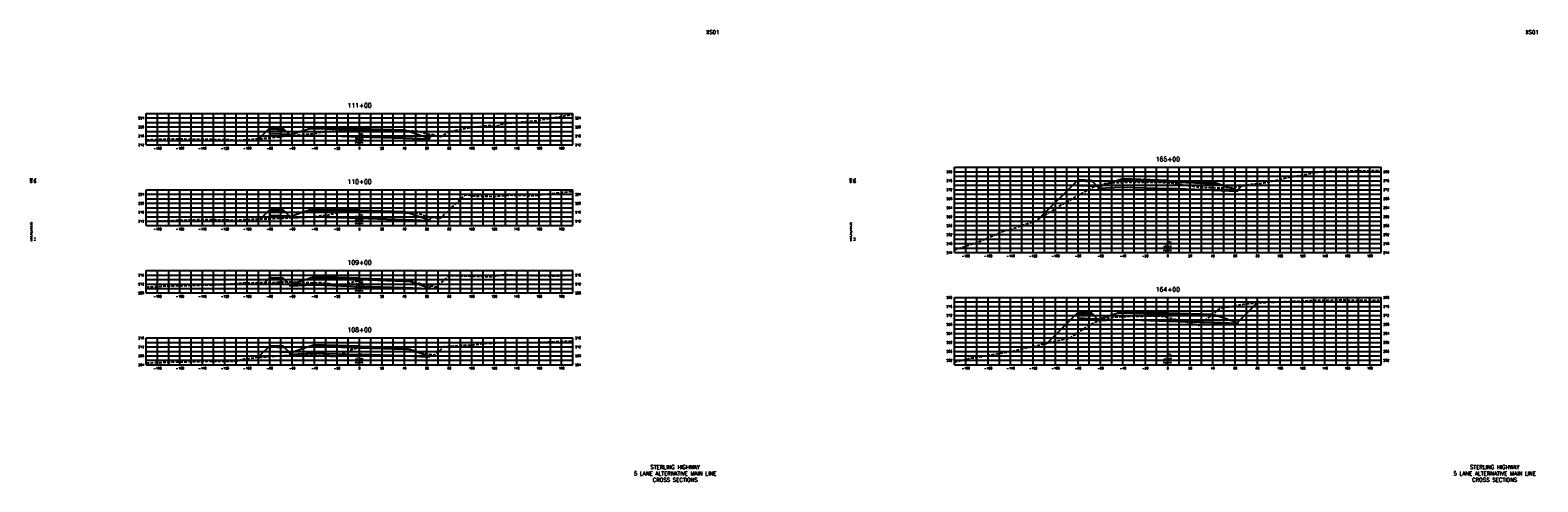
# Model space of a CAD drawing. Extents: x 37 to 10140, y -1968 to 9206.
# Tile 71 of 105: x 1497 to 2840, y 7816 to 8218. Entities that reach past the tile are written whole.
import ezdxf
from ezdxf.enums import TextEntityAlignment as Align

# ---------------------------------------------------------------- set-up
doc = ezdxf.new("R2010")
doc.units = 0
doc.header["$LTSCALE"] = 20
doc.header["$MEASUREMENT"] = 0
doc.linetypes.add('HIDDEN_050%', pattern=[0.1875, 0.125, -0.0625])
for name, color, linetype in [('S-AT-TXT175', 6, 'Continuous'), ('S-AT-TXT80', 1, 'Continuous'), ('XDATUM', 3, 'Continuous'), ('XEG', 1, 'HIDDEN_050%'), ('XFG', 2, 'Continuous'), ('XGRID', 251, 'Continuous'), ('XGRIDT', 2, 'Continuous'), ('XREF-BORDER', 7, 'Continuous')]:
    doc.layers.add(name, color=color, linetype=linetype)
doc.styles.add('L100', font='simplex.shx', dxfattribs={"height": 2})
doc.styles.add('L175', font='ROMANSM.shx', dxfattribs={"height": 3.5})
doc.styles.add('L80', font='ROMANSM.shx', dxfattribs={"height": 1.6})

# ---------------------------------------------------------------- blocks, each defined once
blk = doc.blocks.new('03025_00_att1')
at = {"layer": 'S-AT-TXT175', "style": 'L175'}
for tag, p in [('NUM', (32.402, 20.822)), ('LINE1', (30.64, 1.444)), ('LINE2', (30.64, 1.161)), ('LINE3', (30.64, 0.877))]:
    blk.add_attdef(tag, text='', height=0.175, dxfattribs=at).set_placement(p, align=Align.CENTER)
at = {"layer": 'S-AT-TXT80', "style": 'L80'}
for tag, p in [('DESIGNED', (2.094, 14.201)), ('CHECKED', (2.265, 14.201)), ('DRAFTED', (2.436, 14.201)), ('PCTB', (2.094, 11.605)), ('PSCALE', (2.265, 11.605)), ('PVIEW', (2.436, 11.605))]:
    blk.add_attdef(tag, p, '', height=0.08, rotation=90, dxfattribs=at)

msp = doc.modelspace()

# ---------------------------------------------------------------- linework, layer by layer
at = {"layer": 'XDATUM', "flags": 128}
for points in [[(1700.4, 8121.5), (1710, 8131.1), (1710, 8126.1), (1727.2, 8125.4), (1728, 8124.6), (1728, 8123.7), (1750, 8124.6), (1790, 8123.3), (1830, 8122), (1852, 8121.1), (1852, 8122), (1855.1, 8125.1)], [(2395.5, 8050.3), (2430, 8084.8), (2430, 8079.8), (2447.2, 8079.1), (2448, 8078.3), (2448, 8077.4), (2470, 8078.3), (2510, 8077), (2550, 8075.7), (2572, 8074.8), (2572, 8075.7), (2575.5, 8079.3)], [(1701.6, 8049.9), (1710, 8058.4), (1710, 8053.4), (1727.2, 8052.7), (1728, 8051.9), (1728, 8051), (1750, 8051.9), (1790, 8050.6), (1830, 8049.3), (1852, 8048.4), (1852, 8049.3), (1854.3, 8051.6)], [(1705.7, 7993.3), (1710, 7997.7), (1710, 7992.7), (1727.2, 7992), (1728, 7991.2), (1728, 7990.3), (1750, 7991.2), (1790, 7989.9), (1830, 7988.6), (1852, 7987.7), (1852, 7988.6), (1853.7, 7990.3)], [(2402.7, 7939.5), (2430, 7966.8), (2430, 7961.8), (2447.2, 7961.1), (2448, 7960.3), (2448, 7959.4), (2470, 7960.3), (2510, 7959), (2550, 7957.7), (2572, 7956.8), (2572, 7957.7), (2589.5, 7975.3)], [(1699.8, 7926.8), (1710, 7937), (1710, 7932), (1727.2, 7931.3), (1728, 7930.5), (1728, 7929.6), (1750, 7930.5), (1790, 7929.2), (1830, 7927.9), (1852, 7927), (1852, 7927.9), (1853.4, 7929.4)]]:
    msp.add_lwpolyline(points, dxfattribs=at)
at = {"layer": 'XEG', "flags": 128}
for points in [[(1600, 8120.5), (1614.5, 8121.2), (1623.7, 8121.3), (1651.7, 8121.1), (1675.1, 8120.7), (1681.6, 8120), (1707.4, 8122.1), (1715.2, 8123), (1718.8, 8123.3), (1734.3, 8124.8), (1741.1, 8125.5), (1746.6, 8125.8), (1752.8, 8126.8), (1760.9, 8128), (1766.4, 8128.5), (1780, 8129.4), (1784, 8129.6), (1789.1, 8129.7), (1790, 8129.7), (1798.1, 8129.8), (1802.8, 8129.7), (1809, 8129.5), (1814, 8129.4), (1821.4, 8129.1), (1828.9, 8128.8), (1833.7, 8128.6), (1838.3, 8128.4), (1841.3, 8128.2), (1842.6, 8128), (1844.4, 8127.6), (1849.5, 8126), (1855.5, 8125.1), (1858.4, 8124.1), (1862.2, 8123.4), (1869.6, 8127.8), (1870.3, 8128.1), (1871.5, 8128.1), (1889.1, 8131.6), (1904.7, 8133.2), (1913.8, 8133.1), (1915.8, 8134), (1920.3, 8135.1), (1946.5, 8137.5), (1969.8, 8141.4), (1980, 8143.1)], [(2320, 8022.6), (2340.2, 8028.9), (2362.7, 8038.9), (2369.8, 8040.7), (2389.9, 8047.5), (2393, 8048.8), (2417.7, 8064), (2417.9, 8064.1), (2426.4, 8068.9), (2442.5, 8078), (2443.1, 8078.3), (2453.3, 8081.6), (2453.7, 8081.7), (2457.5, 8082.2), (2457.5, 8082.2), (2458, 8082.2), (2477.3, 8082.8), (2493.2, 8082.8), (2504.2, 8082.6), (2508, 8082.5), (2508.9, 8082.5), (2510, 8082.4), (2511.4, 8082.3), (2512.8, 8082.2), (2514.9, 8081.9), (2518.2, 8081.5), (2522.3, 8080.7), (2527.1, 8080), (2532.5, 8079.3), (2538.3, 8078.3), (2548.9, 8077.9), (2556.3, 8077.7), (2565.7, 8078), (2574.6, 8079.1), (2583.3, 8080.8), (2595.4, 8082.2), (2602.7, 8083.5), (2618.5, 8087.2), (2631.8, 8089.5), (2647.7, 8092.3), (2679.7, 8092.9), (2689.4, 8093), (2700, 8093.1)], [(1600, 8047.9), (1642.3, 8049.3), (1647.4, 8049.6), (1651.7, 8049.6), (1678.1, 8049), (1679.8, 8049), (1690.5, 8049.6), (1697.4, 8049.7), (1720.2, 8050.7), (1740.2, 8051.6), (1749.9, 8051.9), (1755.5, 8053), (1760.7, 8053.4), (1770.2, 8055.4), (1772.6, 8055.8), (1773.1, 8055.9), (1782.4, 8057.1), (1790, 8057.5), (1790.5, 8057.5), (1792.8, 8057.6), (1796.2, 8057.5), (1804.6, 8057.2), (1806.3, 8057.2), (1808.1, 8057.1), (1818.3, 8056.5), (1829.2, 8056.1), (1831, 8056.1), (1832.1, 8056), (1838.4, 8055.7), (1838.8, 8055.6), (1841.6, 8055.1), (1842.8, 8054.7), (1850.1, 8052.2), (1859.8, 8050.8), (1861.9, 8050.5), (1880.9, 8068.6), (1884.4, 8071.4), (1886, 8071.5), (1893.3, 8070.3), (1908.9, 8070.1), (1913.4, 8070.2), (1923.5, 8071.4), (1945, 8070.8), (1977.2, 8074.5), (1980, 8074.6)], [(1600, 7989.3), (1601.5, 7989.4), (1620.3, 7990.4), (1669.9, 7991.7), (1670, 7991.8), (1670.1, 7991.8), (1670.3, 7991.8), (1670.6, 7991.8), (1685.4, 7993), (1685.8, 7993), (1686.3, 7993), (1686.3, 7993), (1686.3, 7993), (1686.3, 7993), (1686.3, 7993), (1716, 7993.5), (1719.3, 7993.9), (1719.7, 7993.9), (1719.7, 7993.9), (1720.3, 7994), (1722.5, 7994.1), (1747.1, 7993.2), (1751, 7993.1), (1754.4, 7993.3), (1755.7, 7993.3), (1764.8, 7992.2), (1766.5, 7991.9), (1772.7, 7990.5), (1782.4, 7993.3), (1784.1, 7993.9), (1789.1, 7994.9), (1790, 7995.1), (1791, 7995.3), (1792.8, 7995.7), (1794.9, 7996.4), (1795.4, 7996.4), (1801.4, 7996.2), (1803.2, 7996.2), (1814.9, 7995.6), (1815.5, 7995.6), (1816.1, 7995.6), (1827.7, 7995.2), (1828.1, 7995.1), (1835.3, 7994.8), (1838.3, 7994.1), (1838.5, 7994.1), (1839.1, 7993.9), (1847.7, 7991.3), (1857.7, 7989.6), (1858.6, 7989.5), (1859.3, 7990.2), (1869.9, 7999.4), (1870.9, 7999.5), (1881.4, 7999.4), (1906.7, 7998.6), (1908.4, 7998.6), (1909.4, 7998.8), (1918.8, 8000.4), (1943.7, 7999.6), (1968.6, 7999.3), (1980, 8000.3)], [(2320, 7922.4), (2332.2, 7925.4), (2332.7, 7925.5), (2332.7, 7925.5), (2332.8, 7925.5), (2336, 7926.1), (2372.1, 7932.3), (2375, 7933), (2401.5, 7939.1), (2404.9, 7940.2), (2422.3, 7943.7), (2436.2, 7952.7), (2444.5, 7957.8), (2456.5, 7961.6), (2458.7, 7962.3), (2461.2, 7962.6), (2461.8, 7962.7), (2479.3, 7963.3), (2481.5, 7963.4), (2497.7, 7963.6), (2501.4, 7963.7), (2504.7, 7963.4), (2505.5, 7963.3), (2510, 7962.2), (2525.5, 7958.5), (2534.2, 7956.2), (2536.7, 7955.4), (2537.7, 7955.3), (2550.1, 7964.9), (2556.3, 7970.3), (2568.4, 7972.5), (2580, 7974.5), (2591.2, 7975.4), (2609.7, 7976.1), (2622.8, 7976.7), (2644, 7977.7), (2666.7, 7977.8), (2672.6, 7977.7), (2676.4, 7977.7), (2700, 7977.7)], [(1600, 7921.8), (1627.6, 7922.6), (1641.6, 7922.9), (1654.8, 7923.2), (1679.8, 7923.1), (1687.3, 7925.4), (1699.3, 7926.7), (1722, 7928.2), (1727.3, 7928.5), (1747.5, 7929.6), (1754.1, 7930), (1757.3, 7929.9), (1762.1, 7928.4), (1766.1, 7927.3), (1769.3, 7927.6), (1777.3, 7931.6), (1781.8, 7933.4), (1788.3, 7935.3), (1789, 7935.5), (1790, 7935.6), (1791.7, 7935.8), (1792, 7935.9), (1792.5, 7935.8), (1799.9, 7935.6), (1806.9, 7935.3), (1812.3, 7935.2), (1817.6, 7935), (1824.5, 7934.8), (1828.8, 7934.6), (1832.2, 7934.4), (1833.6, 7934.2), (1835.6, 7933.8), (1840.7, 7932.2), (1845.2, 7930.8), (1849.4, 7930), (1856.7, 7928.8), (1860.4, 7932), (1865.4, 7936.3), (1875.3, 7936.9), (1880, 7937.5), (1889.7, 7937.6), (1901.7, 7939.1), (1915.8, 7939.8), (1941.2, 7939.8), (1977.4, 7941.2), (1980, 7941.3)]]:
    msp.add_lwpolyline(points, dxfattribs=at)
at = {"layer": 'XFG', "flags": 128}
for points in [[(1710, 8131.1), (1710, 8131.1), (1700.4, 8121.5)], [(1710, 8131.1), (1710, 8130.1), (1723, 8129.5), (1722, 8130.6), (1721, 8130.6), (1721, 8130.3), (1711, 8130.7), (1711, 8131), (1710, 8131.1)], [(1710, 8130.1), (1710, 8126.1), (1727.2, 8125.4), (1723, 8129.5), (1710, 8130.1)], [(1711, 8131), (1711, 8130.7), (1721, 8130.3), (1721, 8130.6), (1711, 8131)], [(1790, 8129.3), (1750, 8130.6), (1745.4, 8130.4), (1728, 8124.6), (1728, 8123.7), (1750, 8124.6), (1790, 8123.3)], [(1790, 8129.6), (1750, 8130.9), (1750, 8131.9), (1745.4, 8130.4), (1750, 8130.6), (1790, 8129.3)], [(1790, 8130.6), (1750, 8131.9), (1750, 8131.6), (1790, 8130.3)], [(1790, 8130.3), (1750, 8131.6), (1750, 8130.9), (1790, 8129.6)], [(1790, 8130.6), (1830, 8129.4), (1830, 8129), (1790, 8130.3)], [(1790, 8130.3), (1830, 8129), (1830, 8128.4), (1790, 8129.6)], [(1790, 8129.6), (1830, 8128.4), (1830, 8129.4), (1834.6, 8127.8), (1830, 8128), (1790, 8129.3)], [(1790, 8129.3), (1830, 8128), (1834.6, 8127.8), (1852, 8122), (1852, 8121.1), (1830, 8122), (1790, 8123.3)], [(1728, 8124.6), (1727.2, 8125.4)], [(1852, 8122), (1852, 8122), (1855.1, 8125.1)], [(2510, 8083.3), (2470, 8084.6), (2470, 8085.6), (2465.4, 8084.1), (2470, 8084.3), (2510, 8083)], [(2510, 8084.3), (2470, 8085.6), (2470, 8085.3), (2510, 8084)], [(2510, 8084), (2470, 8085.3), (2470, 8084.6), (2510, 8083.3)], [(2430, 8084.8), (2430, 8084.8), (2395.5, 8050.3)], [(2430, 8084.8), (2430, 8083.8), (2443, 8083.3), (2442, 8084.3), (2441, 8084.3), (2441, 8084), (2431, 8084.4), (2431, 8084.7), (2430, 8084.8)], [(2430, 8083.8), (2430, 8079.8), (2447.2, 8079.1), (2443, 8083.3), (2430, 8083.8)], [(2431, 8084.7), (2431, 8084.4), (2441, 8084), (2441, 8084.3), (2431, 8084.7)], [(2448, 8078.3), (2447.2, 8079.1)], [(2510, 8083), (2470, 8084.3), (2465.4, 8084.1), (2448, 8078.3), (2448, 8077.4), (2470, 8078.3), (2510, 8077)], [(2510, 8084.3), (2550, 8083.1), (2550, 8082.7), (2510, 8084)], [(2510, 8084), (2550, 8082.7), (2550, 8082.1), (2510, 8083.3)], [(2510, 8083.3), (2550, 8082.1), (2550, 8083.1), (2554.6, 8081.5), (2550, 8081.7), (2510, 8083)], [(2510, 8083), (2550, 8081.7), (2554.6, 8081.5), (2572, 8075.7), (2572, 8074.8), (2550, 8075.7), (2510, 8077)], [(2572, 8075.7), (2572, 8075.7), (2575.5, 8079.3)], [(1710, 8058.4), (1710, 8058.4), (1701.6, 8049.9)], [(1710, 8058.4), (1710, 8057.4), (1723, 8056.8), (1722, 8057.9), (1721, 8057.9), (1721, 8057.6), (1711, 8058), (1711, 8058.3), (1710, 8058.4)], [(1711, 8058.3), (1711, 8058), (1721, 8057.6), (1721, 8057.9), (1711, 8058.3)], [(1790, 8056.9), (1750, 8058.2), (1750, 8059.2), (1745.4, 8057.7), (1750, 8057.9), (1790, 8056.6)], [(1790, 8057.9), (1750, 8059.2), (1750, 8058.9), (1790, 8057.6)], [(1790, 8057.6), (1750, 8058.9), (1750, 8058.2), (1790, 8056.9)], [(1710, 8057.4), (1710, 8053.4), (1727.2, 8052.7), (1723, 8056.8), (1710, 8057.4)], [(1728, 8051.9), (1727.2, 8052.7)], [(1790, 8056.6), (1750, 8057.9), (1745.4, 8057.7), (1728, 8051.9), (1728, 8051), (1750, 8051.9), (1790, 8050.6)], [(1790, 8057.9), (1830, 8056.7), (1830, 8056.3), (1790, 8057.6)], [(1790, 8057.6), (1830, 8056.3), (1830, 8055.7), (1790, 8056.9)], [(1790, 8056.9), (1830, 8055.7), (1830, 8056.7), (1834.6, 8055.1), (1830, 8055.3), (1790, 8056.6)], [(1790, 8056.6), (1830, 8055.3), (1834.6, 8055.1), (1852, 8049.3), (1852, 8048.4), (1830, 8049.3), (1790, 8050.6)], [(1852, 8049.3), (1852, 8049.3), (1854.3, 8051.6)], [(1710, 7997.7), (1710, 7997.7), (1705.7, 7993.3)], [(1710, 7997.7), (1710, 7996.7), (1723, 7996.1), (1722, 7997.2), (1721, 7997.2), (1721, 7996.9), (1711, 7997.3), (1711, 7997.6), (1710, 7997.7)], [(1710, 7996.7), (1710, 7992.7), (1727.2, 7992), (1723, 7996.1), (1710, 7996.7)], [(1711, 7997.6), (1711, 7997.3), (1721, 7996.9), (1721, 7997.2), (1711, 7997.6)], [(1728, 7991.2), (1727.2, 7992)], [(1790, 7995.9), (1750, 7997.2), (1745.4, 7997), (1728, 7991.2), (1728, 7990.3), (1750, 7991.2), (1790, 7989.9)], [(1790, 7996.2), (1750, 7997.5), (1750, 7998.5), (1745.4, 7997), (1750, 7997.2), (1790, 7995.9)], [(1790, 7997.2), (1750, 7998.5), (1750, 7998.2), (1790, 7996.9)], [(1790, 7996.9), (1750, 7998.2), (1750, 7997.5), (1790, 7996.2)], [(1790, 7997.2), (1830, 7996), (1830, 7995.6), (1790, 7996.9)], [(1790, 7996.9), (1830, 7995.6), (1830, 7995), (1790, 7996.2)], [(1790, 7996.2), (1830, 7995), (1830, 7996), (1834.6, 7994.4), (1830, 7994.6), (1790, 7995.9)], [(1790, 7995.9), (1830, 7994.6), (1834.6, 7994.4), (1852, 7988.6), (1852, 7987.7), (1830, 7988.6), (1790, 7989.9)], [(1852, 7988.6), (1852, 7988.6), (1853.7, 7990.3)], [(2430, 7966.8), (2430, 7966.8), (2402.7, 7939.5)], [(2430, 7966.8), (2430, 7965.8), (2443, 7965.3), (2442, 7966.3), (2441, 7966.3), (2441, 7966), (2431, 7966.4), (2431, 7966.7), (2430, 7966.8)], [(2430, 7965.8), (2430, 7961.8), (2447.2, 7961.1), (2443, 7965.3), (2430, 7965.8)], [(2431, 7966.7), (2431, 7966.4), (2441, 7966), (2441, 7966.3), (2431, 7966.7)], [(2510, 7965), (2470, 7966.3), (2465.4, 7966.1), (2448, 7960.3), (2448, 7959.4), (2470, 7960.3), (2510, 7959)], [(2510, 7965.3), (2470, 7966.6), (2470, 7967.6), (2465.4, 7966.1), (2470, 7966.3), (2510, 7965)], [(2510, 7966.3), (2470, 7967.6), (2470, 7967.3), (2510, 7966)], [(2510, 7966), (2470, 7967.3), (2470, 7966.6), (2510, 7965.3)], [(2510, 7966.3), (2550, 7965.1), (2550, 7964.7), (2510, 7966)], [(2510, 7966), (2550, 7964.7), (2550, 7964.1), (2510, 7965.3)], [(2510, 7965.3), (2550, 7964.1), (2550, 7965.1), (2554.6, 7963.5), (2550, 7963.7), (2510, 7965)], [(2510, 7965), (2550, 7963.7), (2554.6, 7963.5), (2572, 7957.7), (2572, 7956.8), (2550, 7957.7), (2510, 7959)], [(2572, 7957.7), (2572, 7957.7), (2589.5, 7975.3)], [(2448, 7960.3), (2447.2, 7961.1)], [(1790, 7935.5), (1750, 7936.8), (1750, 7937.8), (1745.4, 7936.3), (1750, 7936.5), (1790, 7935.2)], [(1790, 7936.5), (1750, 7937.8), (1750, 7937.5), (1790, 7936.2)], [(1790, 7936.2), (1750, 7937.5), (1750, 7936.8), (1790, 7935.5)], [(1710, 7937), (1710, 7937), (1699.8, 7926.8)], [(1710, 7937), (1710, 7936), (1723, 7935.4), (1722, 7936.5), (1721, 7936.5), (1721, 7936.2), (1711, 7936.6), (1711, 7936.9), (1710, 7937)], [(1710, 7936), (1710, 7932), (1727.2, 7931.3), (1723, 7935.4), (1710, 7936)], [(1711, 7936.9), (1711, 7936.6), (1721, 7936.2), (1721, 7936.5), (1711, 7936.9)], [(1728, 7930.5), (1727.2, 7931.3)], [(1790, 7935.2), (1750, 7936.5), (1745.4, 7936.3), (1728, 7930.5), (1728, 7929.6), (1750, 7930.5), (1790, 7929.2)], [(1790, 7936.5), (1830, 7935.3), (1830, 7934.9), (1790, 7936.2)], [(1790, 7936.2), (1830, 7934.9), (1830, 7934.3), (1790, 7935.5)], [(1790, 7935.5), (1830, 7934.3), (1830, 7935.3), (1834.6, 7933.7), (1830, 7933.9), (1790, 7935.2)], [(1790, 7935.2), (1830, 7933.9), (1834.6, 7933.7), (1852, 7927.9), (1852, 7927), (1830, 7927.9), (1790, 7929.2)], [(1852, 7927.9), (1852, 7927.9), (1853.4, 7929.4)]]:
    msp.add_lwpolyline(points, dxfattribs=at)
at = {"layer": 'XGRID'}
for p, q in [((1600, 8116), (1600, 8144)), ((1600, 8144), (1980, 8144)), ((1600, 8140), (1980, 8140)), ((1610, 8116), (1610, 8144)), ((1620, 8116), (1620, 8144)), ((1630, 8116), (1630, 8144)), ((1640, 8116), (1640, 8144)), ((1650, 8116), (1650, 8144)), ((1660, 8116), (1660, 8144)), ((1670, 8116), (1670, 8144)), ((1680, 8116), (1680, 8144)), ((1690, 8116), (1690, 8144)), ((1700, 8116), (1700, 8144)), ((1710, 8116), (1710, 8144)), ((1720, 8116), (1720, 8144)), ((1730, 8116), (1730, 8144)), ((1740, 8116), (1740, 8144)), ((1750, 8116), (1750, 8144)), ((1760, 8116), (1760, 8144)), ((1770, 8116), (1770, 8144)), ((1780, 8116), (1780, 8144)), ((1790, 8116), (1790, 8144)), ((1800, 8116), (1800, 8144)), ((1810, 8116), (1810, 8144)), ((1820, 8116), (1820, 8144)), ((1830, 8116), (1830, 8144)), ((1840, 8116), (1840, 8144)), ((1850, 8116), (1850, 8144)), ((1860, 8116), (1860, 8144)), ((1870, 8116), (1870, 8144)), ((1880, 8116), (1880, 8144)), ((1890, 8116), (1890, 8144)), ((1900, 8116), (1900, 8144)), ((1910, 8116), (1910, 8144)), ((1920, 8116), (1920, 8144)), ((1930, 8116), (1930, 8144)), ((1940, 8116), (1940, 8144)), ((1950, 8116), (1950, 8144)), ((1960, 8116), (1960, 8144)), ((1970, 8116), (1970, 8144)), ((1980, 8116), (1980, 8144)), ((1600, 8136), (1980, 8136)), ((1600, 8132), (1980, 8132)), ((1600, 8128), (1980, 8128)), ((1600, 8124), (1980, 8124)), ((1600, 8120), (1980, 8120)), ((1600, 8116), (1980, 8116)), ((2320, 8020), (2320, 8096)), ((2320, 8096), (2700, 8096)), ((2320, 8092), (2700, 8092)), ((2320, 8088), (2700, 8088)), ((2330, 8020), (2330, 8096)), ((2340, 8020), (2340, 8096)), ((2350, 8020), (2350, 8096)), ((2360, 8020), (2360, 8096)), ((2370, 8020), (2370, 8096)), ((2380, 8020), (2380, 8096)), ((2390, 8020), (2390, 8096)), ((2400, 8020), (2400, 8096)), ((2410, 8020), (2410, 8096)), ((2420, 8020), (2420, 8096)), ((2430, 8020), (2430, 8096)), ((2440, 8020), (2440, 8096)), ((2450, 8020), (2450, 8096)), ((2460, 8020), (2460, 8096)), ((2470, 8020), (2470, 8096)), ((2480, 8020), (2480, 8096)), ((2490, 8020), (2490, 8096)), ((2500, 8020), (2500, 8096)), ((2510, 8020), (2510, 8096)), ((2520, 8020), (2520, 8096)), ((2530, 8020), (2530, 8096)), ((2540, 8020), (2540, 8096)), ((2550, 8020), (2550, 8096)), ((2560, 8020), (2560, 8096)), ((2570, 8020), (2570, 8096)), ((2580, 8020), (2580, 8096)), ((2590, 8020), (2590, 8096)), ((2600, 8020), (2600, 8096)), ((2610, 8020), (2610, 8096)), ((2620, 8020), (2620, 8096)), ((2630, 8020), (2630, 8096)), ((2640, 8020), (2640, 8096)), ((2650, 8020), (2650, 8096)), ((2660, 8020), (2660, 8096)), ((2670, 8020), (2670, 8096)), ((2680, 8020), (2680, 8096)), ((2690, 8020), (2690, 8096)), ((2700, 8020), (2700, 8096)), ((1600, 8044), (1600, 8076)), ((1600, 8076), (1980, 8076)), ((1600, 8072), (1980, 8072)), ((1610, 8044), (1610, 8076)), ((1620, 8044), (1620, 8076)), ((1630, 8044), (1630, 8076)), ((1640, 8044), (1640, 8076)), ((1650, 8044), (1650, 8076)), ((1660, 8044), (1660, 8076)), ((1670, 8044), (1670, 8076)), ((1680, 8044), (1680, 8076)), ((1690, 8044), (1690, 8076)), ((1700, 8044), (1700, 8076)), ((1710, 8044), (1710, 8076)), ((1720, 8044), (1720, 8076)), ((1730, 8044), (1730, 8076)), ((1740, 8044), (1740, 8076)), ((1750, 8044), (1750, 8076)), ((1760, 8044), (1760, 8076)), ((1770, 8044), (1770, 8076)), ((1780, 8044), (1780, 8076)), ((1790, 8044), (1790, 8076)), ((1800, 8044), (1800, 8076)), ((1810, 8044), (1810, 8076)), ((1820, 8044), (1820, 8076)), ((1830, 8044), (1830, 8076)), ((1840, 8044), (1840, 8076)), ((1850, 8044), (1850, 8076)), ((1860, 8044), (1860, 8076)), ((1870, 8044), (1870, 8076)), ((1880, 8044), (1880, 8076)), ((1890, 8044), (1890, 8076)), ((1900, 8044), (1900, 8076)), ((1910, 8044), (1910, 8076)), ((1920, 8044), (1920, 8076)), ((1930, 8044), (1930, 8076)), ((1940, 8044), (1940, 8076)), ((1950, 8044), (1950, 8076)), ((1960, 8044), (1960, 8076)), ((1970, 8044), (1970, 8076)), ((1980, 8044), (1980, 8076)), ((2320, 8084), (2700, 8084)), ((2320, 8080), (2700, 8080)), ((2320, 8076), (2700, 8076)), ((2320, 8072), (2700, 8072)), ((1600, 8068), (1980, 8068)), ((1600, 8064), (1980, 8064)), ((1600, 8060), (1980, 8060)), ((2320, 8068), (2700, 8068)), ((2320, 8064), (2700, 8064)), ((2320, 8060), (2700, 8060)), ((1600, 8056), (1980, 8056)), ((1600, 8052), (1980, 8052)), ((1600, 8048), (1980, 8048)), ((2320, 8056), (2700, 8056)), ((2320, 8052), (2700, 8052)), ((2320, 8048), (2700, 8048)), ((1600, 8044), (1980, 8044)), ((2320, 8044), (2700, 8044)), ((2320, 8040), (2700, 8040)), ((2320, 8036), (2700, 8036)), ((2320, 8032), (2700, 8032)), ((2320, 8028), (2700, 8028)), ((2320, 8024), (2700, 8024)), ((2320, 8020), (2700, 8020)), ((1600, 7984), (1600, 8004)), ((1600, 8004), (1980, 8004)), ((1600, 8000), (1980, 8000)), ((1600, 7996), (1980, 7996)), ((1600, 7992), (1980, 7992)), ((1610, 7984), (1610, 8004)), ((1620, 7984), (1620, 8004)), ((1630, 7984), (1630, 8004)), ((1640, 7984), (1640, 8004)), ((1650, 7984), (1650, 8004)), ((1660, 7984), (1660, 8004)), ((1670, 7984), (1670, 8004)), ((1680, 7984), (1680, 8004)), ((1690, 7984), (1690, 8004)), ((1700, 7984), (1700, 8004)), ((1710, 7984), (1710, 8004)), ((1720, 7984), (1720, 8004)), ((1730, 7984), (1730, 8004)), ((1740, 7984), (1740, 8004)), ((1750, 7984), (1750, 8004)), ((1760, 7984), (1760, 8004)), ((1770, 7984), (1770, 8004)), ((1780, 7984), (1780, 8004)), ((1790, 7984), (1790, 8004)), ((1800, 7984), (1800, 8004)), ((1810, 7984), (1810, 8004)), ((1820, 7984), (1820, 8004)), ((1830, 7984), (1830, 8004)), ((1840, 7984), (1840, 8004)), ((1850, 7984), (1850, 8004)), ((1860, 7984), (1860, 8004)), ((1870, 7984), (1870, 8004)), ((1880, 7984), (1880, 8004)), ((1890, 7984), (1890, 8004)), ((1900, 7984), (1900, 8004)), ((1910, 7984), (1910, 8004)), ((1920, 7984), (1920, 8004)), ((1930, 7984), (1930, 8004)), ((1940, 7984), (1940, 8004)), ((1950, 7984), (1950, 8004)), ((1960, 7984), (1960, 8004)), ((1970, 7984), (1970, 8004)), ((1980, 7984), (1980, 8004)), ((1600, 7988), (1980, 7988)), ((1600, 7984), (1980, 7984)), ((2320, 7920), (2320, 7980)), ((2320, 7980), (2700, 7980)), ((2330, 7920), (2330, 7980)), ((2340, 7920), (2340, 7980)), ((2350, 7920), (2350, 7980)), ((2360, 7920), (2360, 7980)), ((2370, 7920), (2370, 7980)), ((2380, 7920), (2380, 7980)), ((2390, 7920), (2390, 7980)), ((2400, 7920), (2400, 7980)), ((2410, 7920), (2410, 7980)), ((2420, 7920), (2420, 7980)), ((2430, 7920), (2430, 7980)), ((2440, 7920), (2440, 7980)), ((2450, 7920), (2450, 7980)), ((2460, 7920), (2460, 7980)), ((2470, 7920), (2470, 7980)), ((2480, 7920), (2480, 7980)), ((2490, 7920), (2490, 7980)), ((2500, 7920), (2500, 7980)), ((2510, 7920), (2510, 7980)), ((2520, 7920), (2520, 7980)), ((2530, 7920), (2530, 7980)), ((2540, 7920), (2540, 7980)), ((2550, 7920), (2550, 7980)), ((2560, 7920), (2560, 7980)), ((2570, 7920), (2570, 7980)), ((2580, 7920), (2580, 7980)), ((2590, 7920), (2590, 7980)), ((2600, 7920), (2600, 7980)), ((2610, 7920), (2610, 7980)), ((2620, 7920), (2620, 7980)), ((2630, 7920), (2630, 7980)), ((2640, 7920), (2640, 7980)), ((2650, 7920), (2650, 7980)), ((2660, 7920), (2660, 7980)), ((2670, 7920), (2670, 7980)), ((2680, 7920), (2680, 7980)), ((2690, 7920), (2690, 7980)), ((2700, 7920), (2700, 7980)), ((2320, 7976), (2700, 7976)), ((2320, 7972), (2700, 7972)), ((2320, 7968), (2700, 7968)), ((2320, 7964), (2700, 7964)), ((2320, 7960), (2700, 7960)), ((2320, 7956), (2700, 7956)), ((2320, 7952), (2700, 7952)), ((1600, 7920), (1600, 7944)), ((1600, 7944), (1980, 7944)), ((1600, 7940), (1980, 7940)), ((1610, 7920), (1610, 7944)), ((1620, 7920), (1620, 7944)), ((1630, 7920), (1630, 7944)), ((1640, 7920), (1640, 7944)), ((1650, 7920), (1650, 7944)), ((1660, 7920), (1660, 7944)), ((1670, 7920), (1670, 7944)), ((1680, 7920), (1680, 7944)), ((1690, 7920), (1690, 7944)), ((1700, 7920), (1700, 7944)), ((1710, 7920), (1710, 7944)), ((1720, 7920), (1720, 7944)), ((1730, 7920), (1730, 7944)), ((1740, 7920), (1740, 7944)), ((1750, 7920), (1750, 7944)), ((1760, 7920), (1760, 7944)), ((1770, 7920), (1770, 7944)), ((1780, 7920), (1780, 7944)), ((1790, 7920), (1790, 7944)), ((1800, 7920), (1800, 7944)), ((1810, 7920), (1810, 7944)), ((1820, 7920), (1820, 7944)), ((1830, 7920), (1830, 7944)), ((1840, 7920), (1840, 7944)), ((1850, 7920), (1850, 7944)), ((1860, 7920), (1860, 7944)), ((1870, 7920), (1870, 7944)), ((1880, 7920), (1880, 7944)), ((1890, 7920), (1890, 7944)), ((1900, 7920), (1900, 7944)), ((1910, 7920), (1910, 7944)), ((1920, 7920), (1920, 7944)), ((1930, 7920), (1930, 7944)), ((1940, 7920), (1940, 7944)), ((1950, 7920), (1950, 7944)), ((1960, 7920), (1960, 7944)), ((1970, 7920), (1970, 7944)), ((1980, 7920), (1980, 7944)), ((2320, 7948), (2700, 7948)), ((2320, 7944), (2700, 7944)), ((2320, 7940), (2700, 7940)), ((1600, 7936), (1980, 7936)), ((1600, 7932), (1980, 7932)), ((1600, 7928), (1980, 7928)), ((1600, 7924), (1980, 7924)), ((2320, 7936), (2700, 7936)), ((2320, 7932), (2700, 7932)), ((2320, 7928), (2700, 7928)), ((2320, 7924), (2700, 7924)), ((1600, 7920), (1980, 7920)), ((2320, 7920), (2700, 7920))]:
    msp.add_line(p, q, dxfattribs=at)

# ---------------------------------------------------------------- block references
at = {"layer": 'XREF-BORDER'}
ref = msp.add_blockref('03025_00_att1', (1456.4, 7798.2), dxfattribs=dict(at, xscale=20, yscale=20, zscale=20))
ref.add_attrib('LINE1', 'STERLING HIGHWAY', dxfattribs={"layer": 'S-AT-TXT175', "height": 3.5, "style": 'L175'}).set_placement((2071.1, 7827.1), align=Align.CENTER)
ref.add_attrib('LINE2', '5 LANE ALTERNATIVE MAIN LINE', dxfattribs={"layer": 'S-AT-TXT175', "height": 3.5, "style": 'L175'}).set_placement((2071.1, 7821.4), align=Align.CENTER)
ref.add_attrib('LINE3', 'CROSS SECTIONS', dxfattribs={"layer": 'S-AT-TXT175', "height": 3.5, "style": 'L175'}).set_placement((2071.1, 7815.8), align=Align.CENTER)
ref.add_attrib('NUM', 'XS01', dxfattribs={"layer": 'S-AT-TXT175', "height": 3.5, "style": 'L175'}).set_placement((2104.5, 8214.7), align=Align.CENTER)
ref.add_attrib('DESIGNED', 'CAB', (1498.3, 8082.2), dxfattribs={"layer": 'S-AT-TXT80', "height": 1.6, "rotation": 90, "style": 'L80'})
ref.add_attrib('CHECKED', 'DRL', (1501.7, 8082.2), dxfattribs={"layer": 'S-AT-TXT80', "height": 1.6, "rotation": 90, "style": 'L80'})
ref.add_attrib('PCTB', 'adot_hs,adot_fs', (1498.3, 8030.3), dxfattribs={"layer": 'S-AT-TXT80', "height": 1.6, "rotation": 90, "style": 'L80'})
ref.add_attrib('PSCALE', '1:1', (1501.7, 8030.3), dxfattribs={"layer": 'S-AT-TXT80', "height": 1.6, "rotation": 90, "style": 'L80'})
ref = msp.add_blockref('03025_00_att1', (2186.4, 7798.2), dxfattribs=dict(at, xscale=20, yscale=20, zscale=20))
ref.add_attrib('LINE1', 'STERLING HIGHWAY', dxfattribs={"layer": 'S-AT-TXT175', "height": 3.5, "style": 'L175'}).set_placement((2801.1, 7827.1), align=Align.CENTER)
ref.add_attrib('LINE2', '5 LANE ALTERNATIVE MAIN LINE', dxfattribs={"layer": 'S-AT-TXT175', "height": 3.5, "style": 'L175'}).set_placement((2801.1, 7821.4), align=Align.CENTER)
ref.add_attrib('LINE3', 'CROSS SECTIONS', dxfattribs={"layer": 'S-AT-TXT175', "height": 3.5, "style": 'L175'}).set_placement((2801.1, 7815.8), align=Align.CENTER)
ref.add_attrib('NUM', 'XS01', dxfattribs={"layer": 'S-AT-TXT175', "height": 3.5, "style": 'L175'}).set_placement((2834.5, 8214.7), align=Align.CENTER)
ref.add_attrib('DESIGNED', 'CAB', (2228.3, 8082.2), dxfattribs={"layer": 'S-AT-TXT80', "height": 1.6, "rotation": 90, "style": 'L80'})
ref.add_attrib('CHECKED', 'DRL', (2231.7, 8082.2), dxfattribs={"layer": 'S-AT-TXT80', "height": 1.6, "rotation": 90, "style": 'L80'})
ref.add_attrib('PCTB', 'adot_hs,adot_fs', (2228.3, 8030.3), dxfattribs={"layer": 'S-AT-TXT80', "height": 1.6, "rotation": 90, "style": 'L80'})
ref.add_attrib('PSCALE', '1:1', (2231.7, 8030.3), dxfattribs={"layer": 'S-AT-TXT80', "height": 1.6, "rotation": 90, "style": 'L80'})

# ---------------------------------------------------------------- texts
at = {"layer": 'XGRIDT', "style": 'L100'}
for s, p in [('111+00', (1790, 8148)), ('165+00', (2510, 8100)), ('110+00', (1790, 8080)), ('109+00', (1790, 8008)), ('164+00', (2510, 7984)), ('108+00', (1790, 7948))]:
    msp.add_text(s, height=4, dxfattribs=at).set_placement(p, align=Align.BOTTOM_CENTER)
for s, p in [('224', (1598, 8140)), ('220', (1598, 8132)), ('216', (1598, 8124)), ('212', (1598, 8116)), ('280', (2318, 8092)), ('224', (1598, 8072)), ('276', (2318, 8084)), ('272', (2318, 8076)), ('220', (1598, 8064)), ('268', (2318, 8068)), ('264', (2318, 8060)), ('216', (1598, 8056)), ('212', (1598, 8048)), ('260', (2318, 8052)), ('256', (2318, 8044)), ('252', (2318, 8036)), ('248', (2318, 8028)), ('244', (2318, 8020)), ('216', (1598, 8000)), ('212', (1598, 7992)), ('208', (1598, 7984)), ('280', (2318, 7980)), ('276', (2318, 7972)), ('272', (2318, 7964)), ('268', (2318, 7956)), ('216', (1598, 7944)), ('264', (2318, 7948)), ('260', (2318, 7940)), ('212', (1598, 7936)), ('208', (1598, 7928)), ('256', (2318, 7932)), ('252', (2318, 7924)), ('204', (1598, 7920))]:
    msp.add_text(s, height=2, dxfattribs=at).set_placement(p, align=Align.MIDDLE_RIGHT)
for s, p in [('224', (1982, 8140)), ('220', (1982, 8132)), ('216', (1982, 8124)), ('212', (1982, 8116)), ('280', (2702, 8092)), ('224', (1982, 8072)), ('276', (2702, 8084)), ('272', (2702, 8076)), ('220', (1982, 8064)), ('268', (2702, 8068)), ('264', (2702, 8060)), ('216', (1982, 8056)), ('212', (1982, 8048)), ('260', (2702, 8052)), ('256', (2702, 8044)), ('252', (2702, 8036)), ('248', (2702, 8028)), ('244', (2702, 8020)), ('216', (1982, 8000)), ('212', (1982, 7992)), ('208', (1982, 7984)), ('280', (2702, 7980)), ('276', (2702, 7972)), ('272', (2702, 7964)), ('268', (2702, 7956)), ('216', (1982, 7944)), ('264', (2702, 7948)), ('260', (2702, 7940)), ('212', (1982, 7936)), ('208', (1982, 7928)), ('256', (2702, 7932)), ('252', (2702, 7924)), ('204', (1982, 7920))]:
    msp.add_text(s, height=2, dxfattribs=at).set_placement(p, align=Align.MIDDLE_LEFT)
for s, p in [('-180', (1610, 8114)), ('-160', (1630, 8114)), ('-140', (1650, 8114)), ('-120', (1670, 8114)), ('-100', (1690, 8114)), ('-80', (1710, 8114)), ('-60', (1730, 8114)), ('-40', (1750, 8114)), ('-20', (1770, 8114)), ('0', (1790, 8114)), ('20', (1810, 8114)), ('40', (1830, 8114)), ('60', (1850, 8114)), ('80', (1870, 8114)), ('100', (1890, 8114)), ('120', (1910, 8114)), ('140', (1930, 8114)), ('160', (1950, 8114)), ('180', (1970, 8114)), ('-180', (1610, 8042)), ('-160', (1630, 8042)), ('-140', (1650, 8042)), ('-120', (1670, 8042)), ('-100', (1690, 8042)), ('-80', (1710, 8042)), ('-60', (1730, 8042)), ('-40', (1750, 8042)), ('-20', (1770, 8042)), ('0', (1790, 8042)), ('20', (1810, 8042)), ('40', (1830, 8042)), ('60', (1850, 8042)), ('80', (1870, 8042)), ('100', (1890, 8042)), ('120', (1910, 8042)), ('140', (1930, 8042)), ('160', (1950, 8042)), ('180', (1970, 8042)), ('-180', (2330, 8018)), ('-160', (2350, 8018)), ('-140', (2370, 8018)), ('-120', (2390, 8018)), ('-100', (2410, 8018)), ('-80', (2430, 8018)), ('-60', (2450, 8018)), ('-40', (2470, 8018)), ('-20', (2490, 8018)), ('0', (2510, 8018)), ('20', (2530, 8018)), ('40', (2550, 8018)), ('60', (2570, 8018)), ('80', (2590, 8018)), ('100', (2610, 8018)), ('120', (2630, 8018)), ('140', (2650, 8018)), ('160', (2670, 8018)), ('180', (2690, 8018)), ('-180', (1610, 7982)), ('-160', (1630, 7982)), ('-140', (1650, 7982)), ('-120', (1670, 7982)), ('-100', (1690, 7982)), ('-80', (1710, 7982)), ('-60', (1730, 7982)), ('-40', (1750, 7982)), ('-20', (1770, 7982)), ('0', (1790, 7982)), ('20', (1810, 7982)), ('40', (1830, 7982)), ('60', (1850, 7982)), ('80', (1870, 7982)), ('100', (1890, 7982)), ('120', (1910, 7982)), ('140', (1930, 7982)), ('160', (1950, 7982)), ('180', (1970, 7982)), ('-180', (1610, 7918)), ('-160', (1630, 7918)), ('-140', (1650, 7918)), ('-120', (1670, 7918)), ('-100', (1690, 7918)), ('-80', (1710, 7918)), ('-60', (1730, 7918)), ('-40', (1750, 7918)), ('-20', (1770, 7918)), ('0', (1790, 7918)), ('20', (1810, 7918)), ('40', (1830, 7918)), ('60', (1850, 7918)), ('80', (1870, 7918)), ('100', (1890, 7918)), ('120', (1910, 7918)), ('140', (1930, 7918)), ('160', (1950, 7918)), ('180', (1970, 7918)), ('-180', (2330, 7918)), ('-160', (2350, 7918)), ('-140', (2370, 7918)), ('-120', (2390, 7918)), ('-100', (2410, 7918)), ('-80', (2430, 7918)), ('-60', (2450, 7918)), ('-40', (2470, 7918)), ('-20', (2490, 7918)), ('0', (2510, 7918)), ('20', (2530, 7918)), ('40', (2550, 7918)), ('60', (2570, 7918)), ('80', (2590, 7918)), ('100', (2610, 7918)), ('120', (2630, 7918)), ('140', (2650, 7918)), ('160', (2670, 7918)), ('180', (2690, 7918))]:
    msp.add_text(s, height=2, dxfattribs=at).set_placement(p, align=Align.TOP_CENTER)
for s, p in [('218.9', (1789, 8117)), ('216.8', (1789, 8045)), ('275.2', (2509, 8021)), ('213.5', (1789, 7985)), ('211.8', (1789, 7921)), ('271.1', (2509, 7921))]:
    msp.add_text(s, height=2, rotation=90, dxfattribs=at).set_placement(p, align=Align.BOTTOM_LEFT)
for s, p in [('219.32', (1791, 8117)), ('216.97', (1791, 8045)), ('276.17', (2511, 8021)), ('214.62', (1791, 7985)), ('212.27', (1791, 7921)), ('273.17', (2511, 7921))]:
    msp.add_text(s, height=2, rotation=90, dxfattribs=at).set_placement(p, align=Align.TOP_LEFT)

doc.saveas('drawing.dxf')
